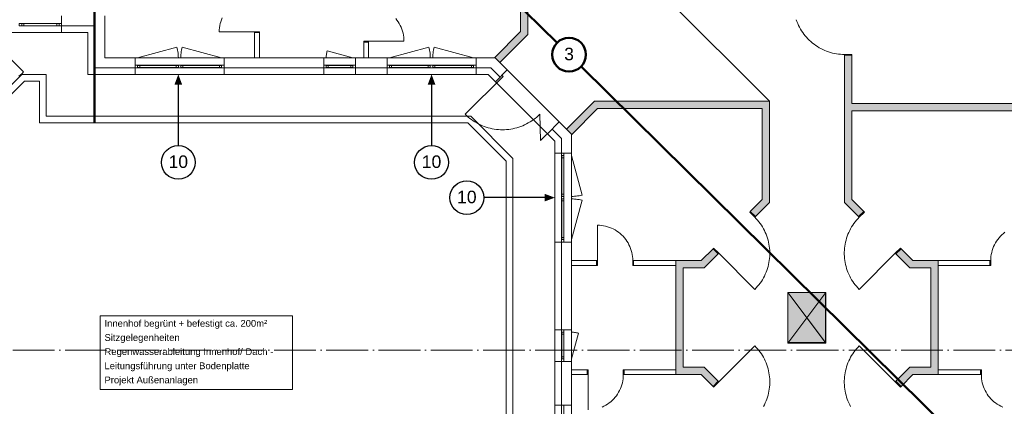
# Model space of a CAD drawing. Header units: millimetres. Extents: x -15507 to 123453, y -13113 to 44965.
# Tile 9 of 15: x 6964 to 30520, y 20459 to 29710. Entities that reach past the tile are written whole.
import ezdxf
from ezdxf.xclip import XClip

# ---------------------------------------------------------------- set-up
doc = ezdxf.new("R2010")
doc.units = ezdxf.units.MM
doc.header["$MEASUREMENT"] = 0
doc.header["$XCLIPFRAME"] = 0
doc.linetypes.add('Strichpunktlinie', pattern=[1250, 1000, -125, 0, -125])
for name, color, linetype in [('1-EG_1_0', 7, 'Continuous'), ('1-EG_1_Abschnitt 1_Erdgeschoss_Standard', 7, 'Continuous'), ('1-EG_1_EG', 7, 'Continuous'), ('T03 Cutfill', 7, 'Continuous'), ('Аннотация - Текст', 7, 'Continuous'), ('Чертеж и Рисунок', 7, 'Continuous')]:
    doc.layers.add(name, color=color, linetype=linetype)
doc.styles.add('СГЕНЕРИР_СТИЛЬ_1', font='arial.ttf')
doc.styles.add('СГЕНЕРИР_СТИЛЬ_5', font='arial.ttf')

# ---------------------------------------------------------------- blocks, each defined once
blk = doc.blocks.new('Чертеж_1_1', base_point=(21718, 6295))
at = {"layer": '1-EG_1_0', "linetype": 'Continuous', "lineweight": 18, "true_color": 0xf8991e}
for points in [[(16771, 33360), (18948, 33360), (18948, 29425), (18323, 28800), (18336, 28800), (18453, 28683), (19123, 29353), (19123, 33535), (16698, 33535), (16363, 33200), (16487, 33077)], [(26701, 28857), (26701, 25332), (27036, 24997), (27159, 25121), (26876, 25404), (26876, 27532), (31436, 27532), (31436, 27707), (26876, 27707), (26876, 28857)], [(24901, 27757), (20719, 27757), (20049, 27087), (20173, 26963), (20791, 27582), (24726, 27582), (24726, 25404), (24443, 25121), (24567, 24997), (24901, 25332)], [(22666, 21804), (22841, 21804), (22841, 23772), (23341, 23772), (23676, 24106), (23552, 24230), (23269, 23947), (22666, 23947)], [(28050, 24230), (27927, 24106), (28261, 23772), (28761, 23772), (28761, 21804), (28936, 21804), (28936, 23947), (28334, 23947)], [(22666, 21804), (22666, 21217), (23269, 21217), (23552, 20934), (23676, 21057), (23341, 21392), (22841, 21392), (22841, 21804)], [(27927, 21057), (28050, 20934), (28334, 21217), (28936, 21217), (28936, 21804), (28761, 21804), (28761, 21392), (28261, 21392)]]:
    blk.add_hatch(color=30, dxfattribs=at).paths.add_polyline_path(points)
at = {"layer": '1-EG_1_Abschnitt 1_Erdgeschoss_Standard', "linetype": 'Continuous', "lineweight": 0, "true_color": 0x000000}
blk.add_hatch(color=18, dxfattribs=at).paths.add_polyline_path([(26241, 21982), (26241, 23182), (25341, 23182)])
at = {"layer": '1-EG_1_EG', "linetype": 'Continuous', "lineweight": 18, "true_color": 0xd3fefe}
blk.add_hatch(color=7, dxfattribs=at).paths.add_polyline_path([(26251, 23182), (25341, 23182), (25341, 21972), (26251, 21972)])
at = {"layer": '1-EG_1_Abschnitt 1_Erdgeschoss_Standard', "color": 7, "linetype": 'Continuous', "lineweight": 18}
for p, q in [((19123, 29353), (19123, 33535)), ((18948, 29425), (18948, 33360)), ((7966, 29800), (7966, 29400)), ((8998, 29800), (8998, 28800)), ((7856, 29615), (7066, 29615)), ((7856, 29565), (7066, 29565)), ((8758, 29560), (7966, 29560)), ((8758, 29560), (7966, 29560)), ((8758, 29560), (8758, 28560)), ((8758, 29560), (8758, 28560)), ((8598, 29400), (6598, 29400)), ((6956, 29400), (7966, 29400)), ((8598, 29400), (7966, 29400)), ((8598, 29400), (8598, 28400)), ((8598, 29400), (8598, 28400)), ((12583, 29400), (12583, 28800)), ((12698, 29400), (12583, 29400)), ((12698, 29400), (12698, 28800)), ((18948, 29425), (18323, 28800)), ((19123, 29353), (18453, 28683)), ((15198, 29175), (15198, 28800)), ((15313, 29175), (15198, 29175)), ((15313, 29175), (15313, 28800)), ((9726, 28800), (8998, 28800)), ((11856, 28800), (9726, 28800)), ((9726, 28800), (9726, 28400)), ((11856, 28800), (11856, 28400)), ((14238, 28800), (11856, 28800)), ((12698, 28800), (12583, 28800)), ((14998, 28800), (14238, 28800)), ((14238, 28800), (14238, 28400)), ((15753, 28800), (14998, 28800)), ((14998, 28800), (14998, 28400)), ((15313, 28800), (15198, 28800)), ((17883, 28800), (15753, 28800)), ((15753, 28800), (15753, 28400)), ((18336, 28800), (17883, 28800)), ((17883, 28800), (17883, 28400)), ((18336, 28800), (18323, 28800)), ((18629, 28507), (18336, 28800)), ((18453, 28683), (18336, 28800)), ((26701, 28857), (26701, 27532)), ((26876, 28857), (26701, 28857)), ((26876, 28857), (26876, 27707)), ((9726, 28560), (8758, 28560)), ((9726, 28560), (8758, 28560)), ((10711, 28615), (9836, 28615)), ((10711, 28565), (9836, 28565)), ((11746, 28615), (10871, 28615)), ((11746, 28565), (10871, 28565)), ((14238, 28560), (11856, 28560)), ((14238, 28560), (11856, 28560)), ((14888, 28615), (14348, 28615)), ((14888, 28565), (14348, 28565)), ((15753, 28560), (14998, 28560)), ((15753, 28560), (14998, 28560)), ((16738, 28615), (15863, 28615)), ((16738, 28565), (15863, 28565)), ((17773, 28615), (16898, 28615)), ((17773, 28565), (16898, 28565)), ((18237, 28560), (17883, 28560)), ((18237, 28560), (17883, 28560)), ((18459, 28338), (18237, 28560)), ((18459, 28338), (18237, 28560)), ((18629, 28507), (18346, 28224)), ((19873, 27263), (18629, 28507)), ((18171, 28400), (8598, 28400)), ((9726, 28400), (8598, 28400)), ((9726, 28400), (11856, 28400)), ((14238, 28400), (11856, 28400)), ((14238, 28400), (14998, 28400)), ((15753, 28400), (14998, 28400)), ((15753, 28400), (17883, 28400)), ((18171, 28400), (17883, 28400)), ((19766, 26804), (18171, 28400)), ((18346, 28224), (18171, 28400)), ((7079, 28240), (3436, 24598)), ((7438, 28240), (7079, 28240)), ((7438, 28240), (7438, 27240)), ((18346, 28224), (19591, 26980)), ((20719, 27757), (20049, 27087)), ((20791, 27582), (20166, 26957)), ((24901, 27757), (20719, 27757)), ((24726, 27582), (20791, 27582)), ((24726, 27582), (24726, 25404)), ((24901, 27757), (24901, 25332)), ((31436, 27707), (26876, 27707)), ((26701, 27532), (26701, 25332)), ((31436, 27532), (26876, 27532)), ((26876, 27532), (26876, 25404)), ((17690, 27240), (7438, 27240)), ((18606, 26324), (17690, 27240)), ((19873, 27263), (19591, 26980)), ((19926, 26871), (19704, 27093)), ((19926, 26871), (19704, 27093)), ((20166, 26970), (19873, 27263)), ((19766, 26804), (19591, 26980)), ((19926, 26871), (19926, 26517)), ((19926, 26871), (19926, 26517)), ((20166, 26970), (20049, 27087)), ((20166, 26970), (20166, 26517)), ((20166, 26970), (20166, 26957)), ((19766, 26804), (19766, 17857)), ((19766, 26804), (19766, 26517)), ((19766, 26517), (19766, 24387)), ((20166, 26517), (19766, 26517)), ((19931, 25532), (19931, 26407)), ((19981, 25532), (19981, 26407)), ((20166, 24387), (20166, 26517)), ((18606, 26324), (18606, 19017)), ((19931, 24497), (19931, 25372)), ((19981, 24497), (19981, 25372)), ((24726, 25404), (24443, 25121)), ((24901, 25332), (24567, 24997)), ((27036, 24997), (26701, 25332)), ((27159, 25121), (26876, 25404)), ((24567, 24997), (24443, 25121)), ((27159, 25121), (27036, 24997)), ((19766, 24387), (19766, 22292)), ((20166, 24387), (19766, 24387)), ((19926, 24387), (19926, 22292)), ((19926, 24387), (19926, 22292)), ((20166, 24387), (20166, 22292)), ((23552, 24230), (23269, 23947)), ((23676, 24106), (23341, 23772)), ((23676, 24106), (23552, 24230)), ((28050, 24230), (27927, 24106)), ((28261, 23772), (27927, 24106)), ((28334, 23947), (28050, 24230)), ((20166, 23947), (20166, 23832)), ((20766, 23947), (20166, 23947)), ((20766, 23832), (20166, 23832)), ((20766, 23947), (20766, 23832)), ((22666, 23947), (21651, 23947)), ((21651, 23947), (21651, 23832)), ((22666, 23832), (21651, 23832)), ((22666, 23947), (22666, 21217)), ((22841, 23947), (22666, 23947)), ((23269, 23947), (22841, 23947)), ((28761, 23947), (28334, 23947)), ((28936, 23947), (28761, 23947)), ((30176, 23947), (28936, 23947)), ((28936, 23947), (28936, 21217)), ((30176, 23832), (28936, 23832)), ((30176, 23947), (30176, 23832)), ((23341, 23772), (22841, 23772)), ((22841, 23772), (22841, 21392)), ((28761, 23772), (28261, 23772)), ((28761, 23772), (28761, 21392)), ((26241, 23182), (25341, 23182)), ((25341, 23182), (25341, 21982)), ((26241, 23182), (25341, 23182)), ((25341, 23182), (26241, 21982)), ((26241, 23182), (26241, 21982)), ((26241, 21982), (26241, 23182)), ((19766, 22292), (19766, 21532)), ((20166, 22292), (19766, 22292)), ((19931, 21642), (19931, 22182)), ((19981, 21642), (19981, 22182)), ((20166, 21532), (20166, 22292)), ((26241, 21982), (25341, 21982)), ((19766, 21532), (19766, 20489)), ((20166, 21532), (19766, 21532)), ((19926, 21532), (19926, 20489)), ((19926, 21532), (19926, 20489)), ((20166, 21532), (20166, 20489)), ((20166, 21332), (20166, 21217)), ((20541, 21332), (20166, 21332)), ((20541, 21217), (20166, 21217)), ((20541, 21332), (20541, 21217)), ((22666, 21332), (21426, 21332)), ((21426, 21332), (21426, 21217)), ((22666, 21217), (21426, 21217)), ((22841, 21217), (22666, 21217)), ((23341, 21392), (22841, 21392)), ((23269, 21217), (22841, 21217)), ((23552, 20934), (23269, 21217)), ((23676, 21057), (23341, 21392)), ((28261, 21392), (27927, 21057)), ((28334, 21217), (28050, 20934)), ((28761, 21392), (28261, 21392)), ((28761, 21217), (28334, 21217)), ((28936, 21217), (28761, 21217)), ((29951, 21332), (28936, 21332)), ((29951, 21217), (28936, 21217)), ((29951, 21332), (29951, 21217)), ((23676, 21057), (23552, 20934)), ((28050, 20934), (27927, 21057)), ((19766, 20489), (19766, 18359)), ((20166, 20489), (19766, 20489)), ((20166, 18359), (20166, 20489))]:
    blk.add_line(p, q, dxfattribs=at)
at = {"layer": '1-EG_1_Abschnitt 1_Erdgeschoss_Standard', "color": 7, "linetype": 'Continuous', "lineweight": 18, "flags": 128}
for points in [[(11807, 29755), (11789, 29709), (11774, 29662), (11761, 29615), (11751, 29567), (11744, 29518), (11739, 29469), (11738, 29420), (12583, 29420)], [(15960, 29738), (15991, 29700), (16019, 29659), (16045, 29617), (16068, 29574), (16089, 29530), (16107, 29484), (16123, 29437), (16135, 29390), (16145, 29342), (16152, 29293), (16157, 29244), (16158, 29195), (15313, 29195)], [(26701, 28877), (26652, 28878), (26603, 28881), (26554, 28886), (26506, 28893), (26457, 28901), (26409, 28912), (26362, 28925), (26315, 28940), (26269, 28956), (26223, 28974), (26178, 28995), (26134, 29017), (26091, 29040), (26049, 29066), (26008, 29093), (25968, 29121), (25930, 29152), (25892, 29184), (25856, 29217), (25821, 29252), (25788, 29288), (25756, 29325), (25726, 29364), (25697, 29404), (25670, 29445), (25645, 29487), (25621, 29530), (25599, 29574), (25579, 29619), (25560, 29664), (25544, 29710)], [(6946, 28361), (6985, 28392), (7022, 28425), (7058, 28460), (6230, 29287)], [(10761, 28800), (10760, 28836), (10758, 28873), (10754, 28909), (10750, 28945), (10744, 28981), (10736, 29017), (10727, 29052), (9786, 28800)], [(10821, 28800), (10821, 28836), (10823, 28873), (10827, 28909), (10831, 28945), (10838, 28981), (10845, 29017), (10854, 29052), (11796, 28800)], [(16788, 28800), (16787, 28836), (16785, 28873), (16782, 28909), (16777, 28945), (16771, 28981), (16764, 29017), (16755, 29052), (15813, 28800)], [(16848, 28800), (16849, 28836), (16851, 28873), (16854, 28909), (16859, 28945), (16865, 28981), (16872, 29017), (16881, 29052), (17823, 28800)], [(14298, 28800), (14298, 28824), (14300, 28848), (14302, 28872), (14305, 28895), (14309, 28919), (14314, 28942), (14320, 28966), (14938, 28800)], [(19407, 27446), (19371, 27412), (19334, 27379), (19296, 27348), (19257, 27318), (19216, 27289), (19174, 27263), (19132, 27238), (19088, 27214), (19044, 27193), (18998, 27173), (18952, 27155), (18905, 27139), (18858, 27124), (18810, 27112), (18762, 27101), (18713, 27092), (18664, 27086), (18615, 27081), (18565, 27078), (18516, 27077), (18466, 27078), (18417, 27081), (18368, 27086), (18319, 27092), (18270, 27101), (18222, 27112), (18174, 27124), (18126, 27139), (18080, 27155), (18033, 27173), (17988, 27193), (17944, 27214), (17900, 27238), (17857, 27263), (17815, 27289), (17775, 27318), (17735, 27348), (17697, 27379), (17660, 27412), (17624, 27446), (18530, 28352)], [(20166, 25482), (20203, 25482), (20239, 25485), (20275, 25488), (20312, 25493), (20347, 25499), (20383, 25506), (20419, 25515), (20166, 26457)], [(20166, 25422), (20203, 25421), (20239, 25419), (20275, 25416), (20312, 25411), (20347, 25405), (20383, 25397), (20419, 25389), (20166, 24447)], [(24553, 24983), (24587, 24948), (24619, 24911), (24650, 24873), (24680, 24834), (24708, 24793), (24734, 24752), (24759, 24709), (24781, 24666), (24802, 24621), (24822, 24576), (24839, 24530), (24855, 24483), (24868, 24436), (24880, 24389), (24890, 24340), (24898, 24292), (24904, 24243), (24908, 24194), (24910, 24145), (24910, 24096), (24908, 24047), (24904, 23998), (24898, 23949), (24890, 23901), (24880, 23852), (24868, 23805), (24855, 23758), (24839, 23711), (24822, 23665), (24802, 23620), (24781, 23575), (24759, 23532), (24734, 23489), (24708, 23448), (24680, 23407), (24650, 23368), (24619, 23330), (24587, 23293), (24553, 23258), (23690, 24120)], [(27050, 24983), (27016, 24948), (26983, 24911), (26952, 24873), (26923, 24834), (26895, 24793), (26868, 24752), (26844, 24709), (26821, 24666), (26800, 24621), (26781, 24576), (26763, 24530), (26748, 24483), (26734, 24436), (26722, 24389), (26713, 24340), (26705, 24292), (26699, 24243), (26695, 24194), (26693, 24145), (26693, 24096), (26695, 24047), (26699, 23998), (26705, 23949), (26713, 23901), (26722, 23852), (26734, 23805), (26748, 23758), (26763, 23711), (26781, 23665), (26800, 23620), (26821, 23575), (26844, 23532), (26868, 23489), (26895, 23448), (26923, 23407), (26952, 23368), (26983, 23330), (27016, 23293), (27050, 23258), (27913, 24120)], [(21631, 23947), (21630, 23996), (21626, 24045), (21618, 24094), (21608, 24142), (21596, 24189), (21580, 24236), (21562, 24281), (21541, 24326), (21518, 24369), (21492, 24411), (21464, 24451), (21434, 24490), (21401, 24527), (21366, 24561), (21329, 24594), (21291, 24625), (21251, 24653), (21209, 24679), (21165, 24702), (21121, 24723), (21075, 24741), (21029, 24756), (20981, 24769), (20933, 24779), (20884, 24786), (20835, 24790), (20786, 24792), (20786, 23947)], [(30196, 23947), (30198, 23996), (30202, 24045), (30209, 24094), (30219, 24142), (30232, 24189), (30247, 24236), (30265, 24281), (30286, 24326), (30309, 24369), (30335, 24411), (30363, 24451), (30394, 24490), (30427, 24527), (30461, 24561), (30498, 24594), (30537, 24625)], [(20166, 22232), (20190, 22231), (20214, 22230), (20238, 22228), (20262, 22225), (20285, 22221), (20309, 22216), (20332, 22210), (20166, 21592)], [(24759, 20455), (24781, 20498), (24802, 20542), (24822, 20588), (24839, 20634), (24855, 20680), (24868, 20727), (24880, 20775), (24890, 20823), (24898, 20872), (24904, 20920), (24908, 20969), (24910, 21019), (24910, 21068), (24908, 21117), (24904, 21166), (24898, 21215), (24890, 21263), (24880, 21311), (24868, 21359), (24855, 21406), (24839, 21453), (24822, 21499), (24802, 21544), (24781, 21588), (24759, 21632), (24734, 21674), (24708, 21716), (24680, 21756), (24650, 21796), (24619, 21834), (24587, 21870), (24553, 21906), (23690, 21043)], [(26844, 20455), (26821, 20498), (26800, 20542), (26781, 20588), (26763, 20634), (26748, 20680), (26734, 20727), (26722, 20775), (26713, 20823), (26705, 20872), (26699, 20920), (26695, 20969), (26693, 21019), (26693, 21068), (26695, 21117), (26699, 21166), (26705, 21215), (26713, 21263), (26722, 21311), (26734, 21359), (26748, 21406), (26763, 21453), (26781, 21499), (26800, 21544), (26821, 21588), (26844, 21632), (26868, 21674), (26895, 21716), (26923, 21756), (26952, 21796), (26983, 21834), (27016, 21870), (27050, 21906), (27913, 21043)], [(21406, 21217), (21405, 21168), (21401, 21119), (21393, 21070), (21383, 21022), (21371, 20974), (21355, 20928), (21337, 20882), (21316, 20838), (21293, 20794), (21267, 20752), (21239, 20712), (21209, 20674), (21176, 20637), (21141, 20602), (21104, 20569), (21066, 20539), (21026, 20511), (20984, 20485), (20940, 20462), (20896, 20441)], [(20561, 20372), (20561, 21217)], [(29971, 21217), (29973, 21168), (29977, 21119), (29984, 21070), (29994, 21022), (30007, 20974), (30022, 20928), (30040, 20882), (30061, 20838), (30084, 20794), (30110, 20752), (30138, 20712), (30169, 20674), (30202, 20637), (30236, 20602), (30273, 20569), (30312, 20539), (30352, 20511), (30394, 20485), (30437, 20462), (30482, 20441)]]:
    blk.add_lwpolyline(points, dxfattribs=at)
for points in [[(7966, 29560), (6956, 29560), (6956, 29620), (7966, 29620)], [(7016, 29565), (7066, 29565), (7066, 29615), (7016, 29615)], [(7906, 29615), (7856, 29615), (7856, 29565), (7906, 29565)], [(12583, 29400), (12583, 29420), (12698, 29420), (12698, 29400)], [(15198, 29175), (15198, 29195), (15313, 29195), (15313, 29175)], [(26701, 28857), (26701, 28877), (26876, 28877), (26876, 28857)], [(11856, 28560), (9726, 28560), (9726, 28620), (11856, 28620)], [(9786, 28565), (9836, 28565), (9836, 28615), (9786, 28615)], [(10761, 28615), (10711, 28615), (10711, 28565), (10761, 28565)], [(10821, 28565), (10871, 28565), (10871, 28615), (10821, 28615)], [(11796, 28615), (11746, 28615), (11746, 28565), (11796, 28565)], [(14998, 28560), (14238, 28560), (14238, 28620), (14998, 28620)], [(14298, 28565), (14348, 28565), (14348, 28615), (14298, 28615)], [(14938, 28615), (14888, 28615), (14888, 28565), (14938, 28565)], [(17883, 28560), (15753, 28560), (15753, 28620), (17883, 28620)], [(15813, 28565), (15863, 28565), (15863, 28615), (15813, 28615)], [(16788, 28615), (16738, 28615), (16738, 28565), (16788, 28565)], [(16848, 28565), (16898, 28565), (16898, 28615), (16848, 28615)], [(17823, 28615), (17773, 28615), (17773, 28565), (17823, 28565)], [(18502, 28380), (18530, 28352)], [(19926, 24387), (19926, 26517), (19986, 26517), (19986, 24387)], [(19931, 26457), (19931, 26407), (19981, 26407), (19981, 26457)], [(19981, 25482), (19981, 25532), (19931, 25532), (19931, 25482)], [(19931, 25422), (19931, 25372), (19981, 25372), (19981, 25422)], [(24567, 24997), (24553, 24983), (24429, 25107), (24443, 25121)], [(27036, 24997), (27050, 24983), (27174, 25107), (27159, 25121)], [(19981, 24447), (19981, 24497), (19931, 24497), (19931, 24447)], [(23676, 24106), (23690, 24120), (23566, 24244), (23552, 24230)], [(27927, 24106), (27913, 24120), (28036, 24244), (28050, 24230)], [(20766, 23947), (20786, 23947), (20786, 23832), (20766, 23832)], [(21651, 23947), (21631, 23947), (21631, 23832), (21651, 23832)], [(30176, 23947), (30196, 23947), (30196, 23832), (30176, 23832)], [(19926, 21532), (19926, 22292), (19986, 22292), (19986, 21532)], [(19931, 22232), (19931, 22182), (19981, 22182), (19981, 22232)], [(19981, 21592), (19981, 21642), (19931, 21642), (19931, 21592)], [(20541, 21332), (20561, 21332), (20561, 21217), (20541, 21217)], [(21426, 21332), (21406, 21332), (21406, 21217), (21426, 21217)], [(29951, 21332), (29971, 21332), (29971, 21217), (29951, 21217)], [(23552, 20934), (23566, 20919), (23690, 21043), (23676, 21057)], [(28050, 20934), (28036, 20919), (27913, 21043), (27927, 21057)], [(19926, 18359), (19926, 20489), (19986, 20489), (19986, 18359)]]:
    blk.add_lwpolyline(points, close=True, dxfattribs=at)
at = {"layer": '1-EG_1_EG', "color": 7, "linetype": 'Continuous', "lineweight": 18}
for p, q in [((19123, 33535), (24901, 27757)), ((11142, 28800), (11542, 28800)), ((19421, 26817), (19407, 27446)), ((27636, 27532), (27236, 27532)), ((19718, 27107), (19421, 26817)), ((26701, 26748), (26701, 27148)), ((26876, 26748), (26876, 27148)), ((20166, 24932), (20166, 24532)), ((19766, 23718), (19766, 24118)), ((26251, 23182), (25341, 21972)), ((25341, 23182), (26251, 21972))]:
    blk.add_line(p, q, dxfattribs=at)
at = {"layer": '1-EG_1_EG', "color": 5, "linetype": 'Continuous', "lineweight": 18}
for p, q in [((3276, 24664), (7012, 28400)), ((7012, 28400), (7598, 28400)), ((7598, 28400), (7598, 27400)), ((3436, 24598), (7079, 28240)), ((7079, 28240), (7438, 28240)), ((7438, 28240), (7438, 27240)), ((7598, 27400), (17756, 27400)), ((17756, 27400), (18766, 26390)), ((7438, 27240), (17690, 27240)), ((17690, 27240), (18606, 26324)), ((18766, 26390), (18766, 18857)), ((18606, 26324), (18606, 19017))]:
    blk.add_line(p, q, dxfattribs=at)
at = {"layer": '1-EG_1_EG', "color": 7, "linetype": 'Strichpunktlinie', "lineweight": 18}
blk.add_line((-14452, 21804), (38680, 21804), dxfattribs=at)
at = {"layer": '1-EG_1_EG', "color": 7, "linetype": 'Continuous', "lineweight": 18, "flags": 128}
for points in [[(26251, 23182), (25341, 23182), (25341, 21972), (26251, 21972)], [(13489, 20861), (8893, 20861), (8893, 22627), (13489, 22627)]]:
    blk.add_lwpolyline(points, close=True, dxfattribs=at)
at = {"layer": '1-EG_1_EG', "color": 7, "linetype": 'Continuous', "lineweight": 18, "insert": (8993, 22525), "char_height": 162, "attachment_point": 1, "line_spacing_factor": 1.253849, "style": 'СГЕНЕРИР_СТИЛЬ_1'}
blk.add_mtext('\\A1;{\\pql;\\fArial|b0|i0|c204|p0;\\W1.000000;Innenhof begrünt + befestigt ca. 200m²\\P\\pql;\\fArial|b0|i0|c204|p0;\\W1.000000;Sitzgelegenheiten\\P\\pql;\\fArial|b0|i0|c204|p0;\\W1.000000;Regenwasserableitung Innenhof/ Dach - \\P\\pql;\\fArial|b0|i0|c204|p0;\\W1.000000;Leitungsführung unter Bodenplatte\\P\\pql;\\fArial|b0|i0|c204|p0;\\W1.000000;Projekt Außenanlagen}', dxfattribs=at)

msp = doc.modelspace()

# ---------------------------------------------------------------- hatches: boundary and pattern name
at = {"layer": 'T03 Cutfill', "linetype": 'Continuous', "lineweight": 30}
for points in [[(10759.2, 28154.3), (10851.6, 28154.3), (10759.3, 28400), (10666.8, 28154.3)], [(16817.9, 28154.3), (16910.3, 28154.3), (16818, 28400), (16725.5, 28154.3)], [(19520.5, 25451.8), (19520.5, 25359.5), (19766.2, 25451.8), (19520.5, 25544.2)]]:
    msp.add_hatch(color=5, dxfattribs=at).paths.add_polyline_path(points)

# ---------------------------------------------------------------- linework, layer by layer
at = {"color": 1, "linetype": 'Continuous', "lineweight": 50}
for p, q in [((8757.6, 27240), (8757.6, 42160.9)), ((19819.3, 29157.2), (9103.9, 39728.3)), ((30977.6, 18149.2), (20395.3, 28589))]:
    msp.add_line(p, q, dxfattribs=at)
at = {"color": 5, "linetype": 'Continuous', "lineweight": 30}
for p, q in [((10759.2, 28154.3), (10758.8, 26700.1)), ((16817.9, 28154.3), (16817.6, 26700.1)), ((19520.5, 25451.8), (18066.3, 25451.8))]:
    msp.add_line(p, q, dxfattribs=at)
at = {"color": 1, "linetype": 'Continuous', "lineweight": 50}
msp.add_circle((20107.3, 28873.1), 404.5, dxfattribs=at)
at = {"color": 5, "linetype": 'Continuous', "lineweight": 30}
for centre in [(10759.1, 26295.6), (16817.8, 26295.6), (17661.8, 25451.4)]:
    msp.add_circle(centre, 404.5, dxfattribs=at)

# ---------------------------------------------------------------- block references
at = {"layer": 'Чертеж и Рисунок', "color": 161, "linetype": 'Continuous', "lineweight": 40, "true_color": 0x83aefe}
ref = msp.add_blockref('Чертеж_1_1', (21717.7, 6295.2), dxfattribs=at)
XClip(ref).set_block_clipping_path([(-15535.5408801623, -13113.286836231), (71649.870074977, 45367.8458842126)])

# ---------------------------------------------------------------- texts
at = {"layer": 'Аннотация - Текст', "color": 1, "linetype": 'Continuous', "lineweight": 50, "insert": (20107.3, 29040.3), "char_height": 300, "attachment_point": 2, "rotation": 359.99527, "style": 'СГЕНЕРИР_СТИЛЬ_5'}
msp.add_mtext('\\A1;{\\pqc;\\fArial|b0|i0|c204|p0;\\W1.000000;3}', dxfattribs=at)
at = {"layer": 'Аннотация - Текст', "color": 5, "linetype": 'Continuous', "lineweight": 30, "char_height": 300, "attachment_point": 2, "rotation": 359.99796, "style": 'СГЕНЕРИР_СТИЛЬ_5'}
for insert in [(10759.1, 26462.7), (16817.8, 26462.7)]:
    msp.add_mtext('\\A1;{\\pqc;\\fArial|b0|i0|c204|p0;\\W1.000000;10}', dxfattribs=dict(at, insert=insert))
at = {"layer": 'Аннотация - Текст', "color": 5, "linetype": 'Continuous', "lineweight": 30, "insert": (17661.8, 25618.5), "char_height": 300, "attachment_point": 2, "style": 'СГЕНЕРИР_СТИЛЬ_5'}
msp.add_mtext('\\A1;{\\pqc;\\fArial|b0|i0|c204|p0;\\W1.000000;10}', dxfattribs=at)

doc.saveas('drawing.dxf')
